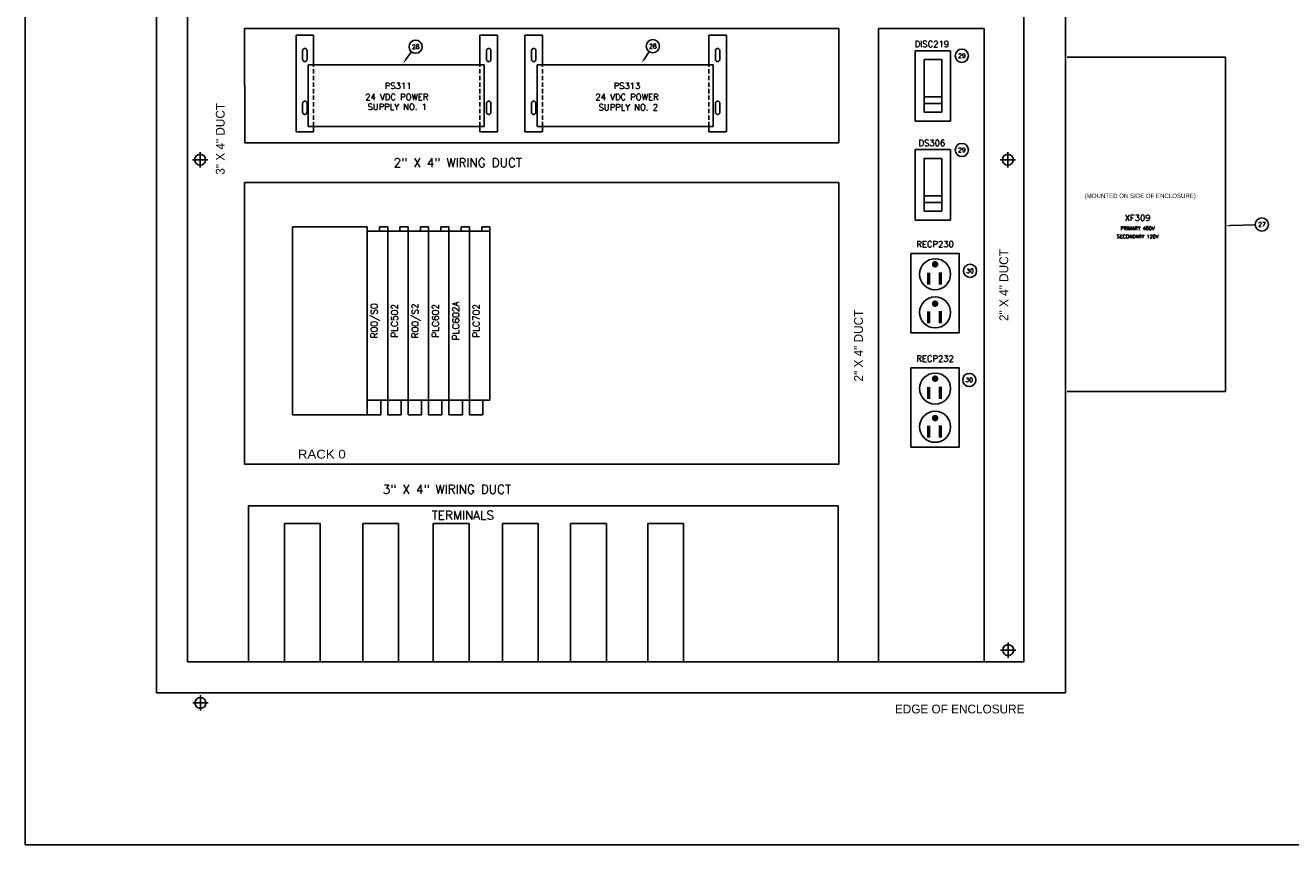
# Model space of a CAD drawing. Header units: inches. Extents: x 0 to 120, y 0 to 76.
# Tile 1 of 4: x 0 to 72, y 0 to 47. Entities that reach past the tile are written whole.
import ezdxf
from ezdxf.enums import TextEntityAlignment as Align

# ---------------------------------------------------------------- set-up
doc = ezdxf.new("R2010")
doc.units = ezdxf.units.IN
doc.header["$MEASUREMENT"] = 0
for name, pattern in [('CENTER', [2, 1.25, -0.25, 0.25, -0.25]), ('DASHED', [0.75, 0.5, -0.25]), ('DASHED2', [0.375, 0.25, -0.125])]:
    doc.linetypes.add(name, pattern=pattern)
for name, color, linetype in [('CL', 7, 'Continuous'), ('DEMO-PSYMS', 7, 'Continuous'), ('DIM-TEXT', 4, 'Continuous'), ('PBAL', 7, 'Continuous'), ('PDESC', 1, 'Continuous'), ('PITEM', 1, 'Continuous'), ('PSYMS', 7, 'Continuous'), ('PTAG', 30, 'Continuous')]:
    doc.layers.add(name, color=color, linetype=linetype)
doc.layers.add('Viewports', color=3, linetype='Continuous', plot=False)
doc.styles.add('LEGACY', font='romans.shx')
doc.styles.add('ROMANS', font='ROMANS.SHX')
doc.styles.add('WD', font='romans.shx')

# ---------------------------------------------------------------- blocks, each defined once
blk = doc.blocks.new('WD_PTAG')
at = {"style": 'LEGACY', "width": 0.9}
for tag, flags, p in [('P_TAG1', 8, (0, 0.202)), ('P_ITEM', 9, (0, 0.374)), ('DESC1', 8, (0, 0))]:
    blk.add_attdef(tag, text='', height=0.125, dxfattribs=dict(at, flags=flags)).set_placement(p, align=Align.CENTER)
at = {"style": 'LEGACY', "width": 0.7}
blk.add_attdef('LOC', text='', height=0.0625, dxfattribs=at).set_placement((0, 0.359), align=Align.CENTER)
at = {"style": 'LEGACY', "width": 0.9, "flags": 8}
blk.add_attdef('DESC2', text='', height=0.125, dxfattribs=at).set_placement((0.001, -0.047), align=Align.TOP_CENTER)
at = {"linetype": 'Continuous', "style": 'LEGACY', "flags": 1}
for tag, p in [('P_MFG', (-0.016, -0.297)), ('P_CAT', (-0.016, -0.231))]:
    blk.add_attdef(tag, text='', height=0.05, dxfattribs=at).set_placement(p, align=Align.MIDDLE)
at = {"linetype": 'Continuous', "style": 'LEGACY', "flags": 9}
for tag, p in [('P_ASSYCODE', (-0.016, -0.344)), ('WDBLKNAM', (-0.016, -0.197)), ('RATING10', (-0.016, -0.5)), ('RATING12', (-0.016, -0.516)), ('RATING11', (-0.016, -0.531)), ('RATING1', (-0.016, -0.359)), ('RATING2', (-0.016, -0.375)), ('RATING4', (-0.016, -0.391)), ('RATING3', (-0.016, -0.406)), ('RATING8', (-0.016, -0.422)), ('RATING7', (-0.016, -0.438)), ('RATING6', (-0.016, -0.453)), ('RATING5', (-0.016, -0.469)), ('RATING9', (-0.016, -0.484))]:
    blk.add_attdef(tag, text='', height=0.01, dxfattribs=at).set_placement(p, align=Align.CENTER)
blk = doc.blocks.new('PNLD7D')
at = {"layer": 'PBAL'}
blk.add_circle((0, 0), 0.375, dxfattribs=at)
at = {"layer": 'PITEM', "style": 'LEGACY'}
blk.add_attdef('B_ITEM', text='', height=0.25, dxfattribs=at).set_placement((0, 0), align=Align.MIDDLE)
blk = doc.blocks.new('PNLD8C')
at = {"layer": 'PBAL'}
blk.add_circle((0, 0), 0.375, dxfattribs=at)
at = {"layer": 'PITEM', "style": 'LEGACY'}
blk.add_attdef('B_ITEM', text='', height=0.25, dxfattribs=at).set_placement((0, 0), align=Align.MIDDLE)
blk = doc.blocks.new('PNLD9B')
at = {"layer": 'PBAL'}
blk.add_circle((0, 0), 0.375, dxfattribs=at)
at = {"layer": 'PITEM', "style": 'LEGACY'}
blk.add_attdef('B_ITEM', text='', height=0.25, dxfattribs=at).set_placement((0, 0), align=Align.MIDDLE)
blk = doc.blocks.new('PNLDAA')
at = {"layer": 'PBAL'}
blk.add_circle((0, 0), 0.375, dxfattribs=at)
at = {"layer": 'PITEM', "style": 'LEGACY'}
blk.add_attdef('B_ITEM', text='', height=0.25, dxfattribs=at).set_placement((0, 0), align=Align.MIDDLE)
blk = doc.blocks.new('PNL2486')
at = {"layer": 'PBAL'}
blk.add_circle((0.375, 0.014), 0.375, dxfattribs=at)
at = {"layer": 'PITEM', "style": 'LEGACY'}
blk.add_attdef('B_ITEM', text='', height=0.25, dxfattribs=at).set_placement((0.375, 0.014), align=Align.MIDDLE)
blk = doc.blocks.new('PNL2498')
at = {"layer": 'PBAL'}
blk.add_circle((0.227, 0.299), 0.375, dxfattribs=at)
at = {"layer": 'PITEM', "style": 'LEGACY'}
blk.add_attdef('B_ITEM', text='', height=0.25, dxfattribs=at).set_placement((0.227, 0.299), align=Align.MIDDLE)
blk = doc.blocks.new('PNL24AA')
at = {"layer": 'PBAL'}
blk.add_circle((0.208, 0.312), 0.375, dxfattribs=at)
at = {"layer": 'PITEM', "style": 'LEGACY'}
blk.add_attdef('B_ITEM', text='', height=0.25, dxfattribs=at).set_placement((0.208, 0.312), align=Align.MIDDLE)
blk = doc.blocks.new('ABIOE050')
for p, q in [((0, 10.434), (1.16, 10.434)), ((0, 10.434), (0, 0)), ((0.698, 10.677), (1.16, 10.677)), ((0.698, 10.677), (0.698, 10.434)), ((1.16, 10.434), (1.16, 10.677)), ((1.16, 10.434), (1.16, 0.834)), ((1.16, 0.834), (0, 0.834)), ((0.7625, 0), (0.7625, 0.834)), ((0.7625, 0), (0, 0))]:
    blk.add_line(p, q)

msp = doc.modelspace()

# ---------------------------------------------------------------- linework, layer by layer
at = {"color": 4}
for p, q in [((7.454, 70.135), (7.454, 8.635)), ((59.079, 8.635), (59.079, 70.135)), ((9.204, 67.385), (9.204, 10.385)), ((56.704, 10.385), (56.704, 67.385)), ((12.457, 46.385), (12.46, 39.885)), ((46.204, 46.385), (12.457, 46.385)), ((46.204, 39.885), (46.204, 46.385)), ((54.454, 46.385), (48.454, 46.385)), ((48.454, 46.385), (48.454, 10.385)), ((54.454, 46.385), (54.454, 10.385)), ((12.46, 39.885), (46.204, 39.885)), ((20.454, 37.635), (12.449, 37.635)), ((12.454, 37.635), (12.454, 21.635)), ((46.204, 37.635), (20.138, 37.635)), ((46.204, 21.635), (46.204, 37.635)), ((12.454, 21.635), (46.204, 21.635)), ((9.204, 10.385), (56.704, 10.385)), ((7.454, 8.635), (59.079, 8.635))]:
    msp.add_line(p, q, dxfattribs=at)
for p, q in [((16.376, 46.003), (15.376, 46.003)), ((15.376, 46.003), (15.376, 40.503)), ((16.376, 46.003), (16.376, 44.323)), ((25.819, 46.003), (26.819, 46.003)), ((25.819, 44.323), (25.819, 46.003)), ((26.819, 46.003), (26.819, 40.503)), ((28.376, 46.003), (28.376, 40.503)), ((29.376, 46.003), (28.376, 46.003)), ((29.376, 46.003), (29.376, 44.323)), ((38.819, 44.323), (38.819, 46.003)), ((38.819, 46.003), (39.819, 46.003)), ((39.819, 46.003), (39.819, 40.503)), ((16.066, 44.323), (26.066, 44.323)), ((16.066, 44.323), (16.066, 40.823)), ((26.066, 44.323), (26.066, 40.823)), ((29.066, 44.323), (39.066, 44.323)), ((29.066, 44.323), (29.066, 40.823)), ((39.066, 44.323), (39.066, 40.823)), ((15.376, 40.503), (16.376, 40.503)), ((26.066, 40.823), (16.066, 40.823)), ((16.376, 40.823), (16.376, 40.503)), ((17.213, 40.823), (18.213, 40.823)), ((25.819, 40.823), (25.819, 40.503)), ((26.819, 40.503), (25.819, 40.503)), ((28.376, 40.503), (29.376, 40.503)), ((39.066, 40.823), (29.066, 40.823)), ((29.376, 40.823), (29.376, 40.503)), ((30.213, 40.823), (31.213, 40.823)), ((38.819, 40.823), (38.819, 40.503)), ((39.819, 40.503), (38.819, 40.503)), ((15.172, 35.111), (19.422, 35.111)), ((15.172, 24.434), (15.172, 35.111)), ((19.422, 35.111), (19.422, 24.434)), ((19.422, 24.434), (15.172, 24.434))]:
    msp.add_line(p, q)
at = {"linetype": 'DASHED'}
for p, q in [((15.751, 45.128), (15.751, 44.628)), ((16.001, 45.128), (16.001, 44.628)), ((26.194, 45.128), (26.194, 44.628)), ((26.444, 45.128), (26.444, 44.628)), ((28.751, 45.128), (28.751, 44.628)), ((29.001, 45.128), (29.001, 44.628)), ((39.194, 45.128), (39.194, 44.628)), ((39.444, 45.128), (39.444, 44.628)), ((15.751, 42.128), (15.751, 41.628)), ((16.001, 42.128), (16.001, 41.628)), ((26.194, 42.128), (26.194, 41.628)), ((26.444, 42.128), (26.444, 41.628)), ((28.751, 42.128), (28.751, 41.628)), ((29.001, 42.128), (29.001, 41.628)), ((39.194, 42.128), (39.194, 41.628)), ((39.444, 42.128), (39.444, 41.628))]:
    msp.add_line(p, q, dxfattribs=at)
at = {"linetype": 'DASHED2'}
for p, q in [((16.376, 40.823), (16.376, 44.323)), ((25.819, 40.823), (25.819, 44.323)), ((29.376, 40.823), (29.376, 44.323)), ((38.819, 40.823), (38.819, 44.323))]:
    msp.add_line(p, q, dxfattribs=at)
for points in [[(50.297, 33.593), (50.297, 29.093), (53.047, 29.093), (53.047, 33.593)], [(50.297, 27.093), (50.297, 22.593), (53.047, 22.593), (53.047, 27.093)]]:
    msp.add_lwpolyline(points, close=True)
at = {"const_width": 0.185}
for points in [[(51.58, 32.984, 1), (51.765, 32.984, 1)], [(51.58, 30.746, 1), (51.765, 30.746, 1)], [(51.58, 26.484, 1), (51.765, 26.484, 1)], [(51.58, 24.246, 1), (51.765, 24.246, 1)]]:
    msp.add_lwpolyline(points, format="xyb", close=True, dxfattribs=at)
at = {"const_width": 0.2}
for points in [[(51.31, 32.509), (51.31, 31.831)], [(51.967, 32.532), (51.967, 31.831)], [(51.31, 30.317), (51.31, 29.638)], [(51.967, 30.339), (51.967, 29.638)], [(51.31, 26.009), (51.31, 25.331)], [(51.967, 26.032), (51.967, 25.331)], [(51.31, 23.817), (51.31, 23.138)], [(51.967, 23.839), (51.967, 23.138)]]:
    msp.add_lwpolyline(points, dxfattribs=at)
for centre, radius in [((9.93, 38.924), 0.312), ((55.805, 38.924), 0.312), ((51.672, 32.419), 0.882), ((51.672, 30.249), 0.882), ((51.672, 25.919), 0.882), ((51.672, 23.749), 0.882), ((55.823, 11.059), 0.312), ((9.948, 8.059), 0.312)]:
    msp.add_circle(centre, radius)
at = {"linetype": 'DASHED'}
for centre, start, end in [((15.876, 45.128), 0, 180), ((15.876, 44.628), 180, 0), ((26.319, 45.128), 0, 180), ((26.319, 44.628), 180, 0), ((28.876, 45.128), 0, 180), ((28.876, 44.628), 180, 0), ((39.319, 45.128), 0, 180), ((39.319, 44.628), 180, 0), ((15.876, 42.128), 0, 180), ((26.319, 42.128), 0, 180), ((28.876, 42.128), 0, 180), ((39.319, 42.128), 0, 180), ((15.876, 41.628), 180, 0), ((26.319, 41.628), 180, 0), ((28.876, 41.628), 180, 0), ((39.319, 41.628), 180, 0)]:
    msp.add_arc(centre, 0.125, start, end, dxfattribs=at)
at = {"layer": 'CL', "linetype": 'CENTER'}
for p, q in [((10.367, 38.924), (9.492, 38.924)), ((9.93, 38.486), (9.93, 39.361)), ((56.242, 38.924), (55.367, 38.924)), ((55.805, 38.486), (55.805, 39.361)), ((56.261, 11.059), (55.386, 11.059)), ((55.823, 11.496), (55.823, 10.621)), ((10.386, 8.059), (9.511, 8.059)), ((9.948, 8.496), (9.948, 7.621))]:
    msp.add_line(p, q, dxfattribs=at)
at = {"layer": 'DEMO-PSYMS'}
for p, q in [((14.724, 18.249), (14.724, 10.385)), ((16.755, 18.249), (16.755, 10.385)), ((27.099, 18.249), (27.099, 10.385)), ((29.13, 18.249), (29.13, 10.385)), ((30.974, 18.249), (30.974, 10.385)), ((33.005, 18.249), (33.005, 10.385)), ((35.349, 18.249), (35.349, 10.385)), ((37.38, 18.249), (37.38, 10.385))]:
    msp.add_line(p, q, dxfattribs=at)
at = {"layer": 'PBAL'}
for p, q in [((21.6, 44.598), (21.943, 45.05)), ((35.14, 44.627), (35.435, 45.07)), ((68.422, 35.181), (69.857, 35.236))]:
    msp.add_line(p, q, dxfattribs=at)
for points in [[(21.633, 44.573), (21.567, 44.623), (21.449, 44.399)], [(35.174, 44.603), (35.105, 44.65), (35.001, 44.419)], [(68.424, 35.14), (68.421, 35.223), (68.172, 35.172)]]:
    msp.add_solid(points, dxfattribs=at)
at = {"layer": 'PSYMS'}
for p, q in [((50.547, 45.124), (50.547, 41.124)), ((52.547, 45.124), (50.547, 45.124)), ((51.047, 44.624), (51.047, 41.624)), ((52.047, 44.624), (51.047, 44.624)), ((52.047, 41.624), (52.047, 44.624)), ((52.547, 41.124), (52.547, 45.124)), ((59.172, 44.749), (68.172, 44.749)), ((68.172, 44.749), (68.172, 25.749)), ((51.047, 42.499), (52.047, 42.499)), ((51.047, 42.124), (52.047, 42.124)), ((50.547, 41.124), (52.547, 41.124)), ((51.047, 41.624), (52.047, 41.624)), ((52.547, 39.499), (50.547, 39.499)), ((50.547, 39.499), (50.547, 35.499)), ((51.047, 38.999), (51.047, 35.999)), ((52.047, 38.999), (51.047, 38.999)), ((52.047, 35.999), (52.047, 38.999)), ((52.547, 35.499), (52.547, 39.499)), ((51.047, 36.874), (52.047, 36.874)), ((51.047, 36.499), (52.047, 36.499)), ((51.047, 35.999), (52.047, 35.999)), ((50.547, 35.499), (52.547, 35.499)), ((68.172, 25.749), (59.172, 25.749)), ((14.724, 18.249), (16.755, 18.249)), ((19.172, 18.249), (19.172, 10.385)), ((19.172, 18.249), (21.204, 18.249)), ((21.204, 10.385), (21.204, 18.249)), ((23.172, 18.249), (23.172, 10.385)), ((23.172, 18.249), (25.204, 18.249)), ((25.204, 10.385), (25.204, 18.249)), ((27.099, 18.249), (29.13, 18.249)), ((30.974, 18.249), (33.005, 18.249)), ((35.349, 18.249), (37.38, 18.249))]:
    msp.add_line(p, q, dxfattribs=at)
at = {"layer": 'PSYMS', "color": 4}
for p, q in [((12.672, 19.249), (46.172, 19.249)), ((12.672, 19.249), (12.672, 10.385)), ((46.172, 10.385), (46.172, 19.249))]:
    msp.add_line(p, q, dxfattribs=at)
at = {"layer": 'Viewports'}
msp.add_lwpolyline([(0, 0), (120, 0), (120, 76.08), (0, 76.08)], close=True, dxfattribs=at)

# ---------------------------------------------------------------- block references
at = {"layer": 'PBAL'}
for name, p, values in [('PNL2498', (21.943, 45.05), {'B_ITEM': '28'}), ('PNL24AA', (35.435, 45.07), {'B_ITEM': '28'}), ('PNLD7D', (53.193, 44.837), {'B_ITEM': '29'}), ('PNLD8C', (53.193, 39.482), {'B_ITEM': '29'}), ('PNL2486', (69.857, 35.236), {'B_ITEM': '27'}), ('PNLD9B', (53.657, 32.61), {'B_ITEM': '30'}), ('PNLDAA', (53.615, 26.412), {'B_ITEM': '30'})]:
    msp.add_blockref(name, p, dxfattribs=at).add_auto_attribs(values)
at = {"layer": 'PSYMS'}
ref = msp.add_blockref('WD_PTAG', (51.488, 45.124), dxfattribs=at)
ref.add_attrib('P_TAG1', 'DISC219', dxfattribs={"layer": 'PTAG', "height": 0.35, "style": 'WD', "flags": 8}).set_placement((51.488, 45.326), align=Align.CENTER)
ref = msp.add_blockref('WD_PTAG', (21.172, 42.749), dxfattribs=at)
ref.add_attrib('P_TAG1', 'PS311', dxfattribs={"layer": 'PTAG', "height": 0.35, "style": 'WD', "flags": 8}).set_placement((21.172, 42.951), align=Align.CENTER)
ref.add_attrib('DESC1', '24 VDC POWER', dxfattribs={"layer": 'PDESC', "height": 0.35, "style": 'WD', "flags": 8}).set_placement((21.101, 42.32), align=Align.CENTER)
ref.add_attrib('DESC2', 'SUPPLY NO. 1', dxfattribs={"layer": 'PDESC', "height": 0.35, "style": 'WD', "flags": 8}).set_placement((21.126, 42.107), align=Align.TOP_CENTER)
ref = msp.add_blockref('WD_PTAG', (34.172, 42.749), dxfattribs=at)
ref.add_attrib('P_TAG1', 'PS313', dxfattribs={"layer": 'PTAG', "height": 0.35, "style": 'WD', "flags": 8}).set_placement((34.172, 42.951), align=Align.CENTER)
ref.add_attrib('DESC1', '24 VDC POWER', dxfattribs={"layer": 'PDESC', "height": 0.35, "style": 'WD', "flags": 8}).set_placement((34.172, 42.32), align=Align.CENTER)
ref.add_attrib('DESC2', 'SUPPLY NO. 2', dxfattribs={"layer": 'PDESC', "height": 0.35, "style": 'WD', "flags": 8}).set_placement((34.245, 42.083), align=Align.TOP_CENTER)
ref = msp.add_blockref('WD_PTAG', (51.488, 39.499), dxfattribs=at)
ref.add_attrib('P_TAG1', 'DS306', dxfattribs={"layer": 'PTAG', "height": 0.35, "style": 'WD', "flags": 8}).set_placement((51.488, 39.701), align=Align.CENTER)
ref = msp.add_blockref('WD_PTAG', (63.172, 35.249), dxfattribs=at)
ref.add_attrib('P_TAG1', 'XF309', dxfattribs={"layer": 'PTAG', "height": 0.35, "style": 'WD', "flags": 8}).set_placement((63.172, 35.451), align=Align.CENTER)
ref.add_attrib('DESC1', 'PRIMARY 480V', dxfattribs={"layer": 'PDESC', "height": 0.2, "style": 'WD', "flags": 8}).set_placement((63.172, 34.933), align=Align.CENTER)
ref.add_attrib('DESC2', 'SECONDARY 120V', dxfattribs={"layer": 'PDESC', "height": 0.2, "style": 'WD', "flags": 8}).set_placement((63.173, 34.664), align=Align.TOP_CENTER)
ref = msp.add_blockref('ABIOE050', (19.422, 24.434), dxfattribs=at)
ref.add_attrib('P_TAG1', 'R00/S0', dxfattribs={"layer": 'PTAG', "height": 0.375, "rotation": 90, "style": 'WD'}).set_placement((20.002, 29.773), align=Align.CENTER)
ref = msp.add_blockref('ABIOE050', (20.582, 24.434), dxfattribs=at)
ref.add_attrib('P_TAG1', 'PLC502', dxfattribs={"layer": 'PTAG', "height": 0.375, "rotation": 90, "style": 'WD'}).set_placement((21.162, 29.773), align=Align.CENTER)
ref = msp.add_blockref('ABIOE050', (21.742, 24.434), dxfattribs=at)
ref.add_attrib('P_TAG1', 'R00/S2', dxfattribs={"layer": 'PTAG', "height": 0.375, "rotation": 90, "style": 'WD'}).set_placement((22.322, 29.773), align=Align.CENTER)
ref = msp.add_blockref('ABIOE050', (22.902, 24.434), dxfattribs=at)
ref.add_attrib('P_TAG1', 'PLC602', dxfattribs={"layer": 'PTAG', "height": 0.375, "rotation": 90, "style": 'WD'}).set_placement((23.482, 29.773), align=Align.CENTER)
ref = msp.add_blockref('ABIOE050', (24.062, 24.434), dxfattribs=at)
ref.add_attrib('P_TAG1', 'PLC602A', dxfattribs={"layer": 'PTAG', "height": 0.375, "rotation": 90, "style": 'WD'}).set_placement((24.642, 29.773), align=Align.CENTER)
ref = msp.add_blockref('ABIOE050', (25.222, 24.434), dxfattribs=at)
ref.add_attrib('P_TAG1', 'PLC702', dxfattribs={"layer": 'PTAG', "height": 0.375, "rotation": 90, "style": 'WD'}).set_placement((25.802, 29.773), align=Align.CENTER)
ref = msp.add_blockref('WD_PTAG', (51.672, 33.749), dxfattribs=at)
ref.add_attrib('P_TAG1', 'RECP230', dxfattribs={"layer": 'PTAG', "height": 0.35, "style": 'WD', "flags": 8}).set_placement((51.672, 33.951), align=Align.CENTER)
ref = msp.add_blockref('WD_PTAG', (51.672, 27.249), dxfattribs=at)
ref.add_attrib('P_TAG1', 'RECP232', dxfattribs={"layer": 'PTAG', "height": 0.35, "style": 'WD', "flags": 8}).set_placement((51.672, 27.451), align=Align.CENTER)

# ---------------------------------------------------------------- texts
for s, p in [('3" X 4" DUCT', (11.323, 40.114)), ('2" X 4" DUCT', (55.823, 31.802)), ('2" X 4" DUCT', (47.573, 28.364))]:
    msp.add_text(s, height=0.5, rotation=90).set_placement(p, align=Align.CENTER)
at = {"style": 'ROMANS'}
for s, p in [('2" X 4" WIRING DUCT', (24.563, 38.51)), ('3" X 4" WIRING DUCT', (23.944, 19.948)), ('TERMINALS', (24.852, 18.474))]:
    msp.add_text(s, height=0.5, dxfattribs=at).set_placement(p, align=Align.CENTER)
msp.add_text('EDGE OF ENCLOSURE', height=0.5).set_placement((49.389, 7.461))
at = {"layer": 'DIM-TEXT', "width": 1.125}
msp.add_text('RACK 0', height=0.5, dxfattribs=at).set_placement((15.481, 21.945))
at = {"layer": 'PSYMS'}
msp.add_text('(MOUNTED ON SIDE OF ENCLOSURE)', height=0.25, dxfattribs=at).set_placement((60.172, 36.749))

doc.saveas('drawing.dxf')
